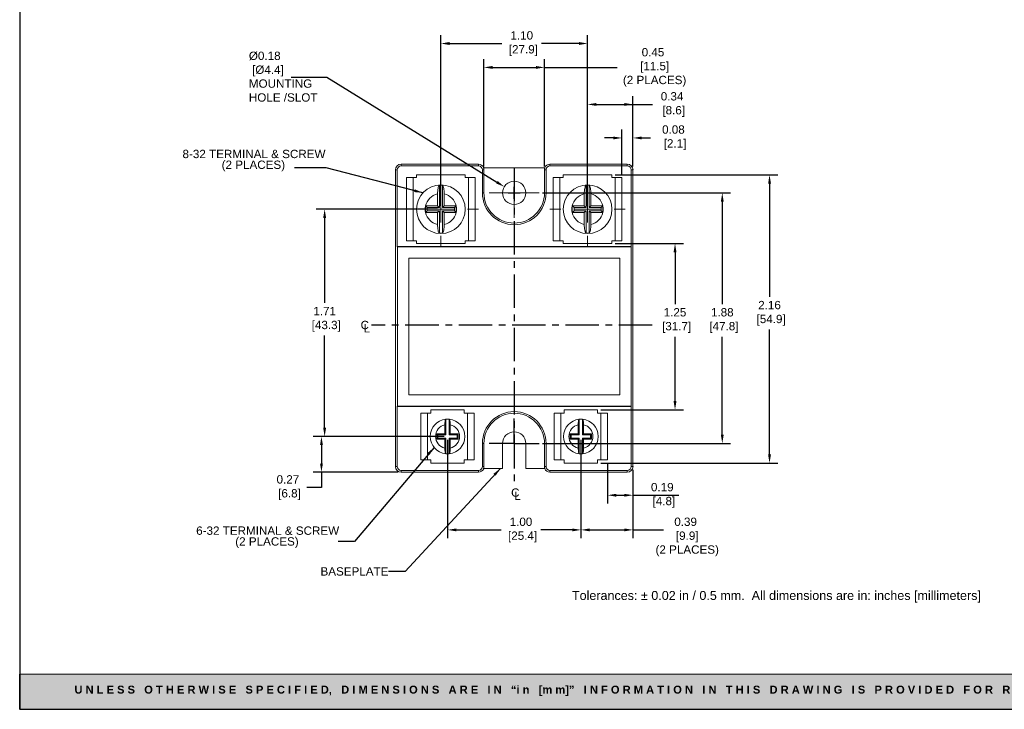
# Model space of a CAD drawing. Header units: inches. Extents: x -0.9 to 21.5, y 0.3 to 17.4.
# Tile 1 of 3: x -0.9 to 13.8, y 0.3 to 10.6. Entities that reach past the tile are written whole.
import ezdxf

# ---------------------------------------------------------------- set-up
doc = ezdxf.new("R2010")
doc.units = ezdxf.units.IN
doc.header["$MEASUREMENT"] = 0
doc.header["$PDSIZE"] = -1
doc.linetypes.add('CENTERX2', pattern=[0.8, 0.5, -0.1, 0.1, -0.1])
doc.layers.add('Layer 1', color=7, linetype='Continuous')
doc.layers.add('LAYER_1', color=179, linetype='Continuous')
doc.styles.get("Standard").update_dxf_attribs({"font": 'arial.ttf'})
doc.dimstyles.get("Standard").update_dxf_attribs({"dimtxt": 0.18, "dimasz": 0.18, "dimexe": 0.18, "dimexo": 0.0625, "dimgap": 0.09, "dimtad": 0, "dimtih": 1, "dimtoh": 1, "dimdec": 4, "dimzin": 0, "dimdsep": 46, "dimtxsty": 'Standard', "dimcen": 0.09, "dimadec": 0, "dimazin": 0, "dimtfac": 1, "dimtdec": 4, "dimtofl": 0, "dimtmove": 0, "dimatfit": 3, "dimfxl": 0, "dimtolj": 1, "dimtzin": 0, "dimarcsym": 0})

# ---------------------------------------------------------------- blocks, each defined once
blk = doc.blocks.new('SW_SYMBOL_MOD_CL')
at = {"color": 0, "char_height": 30.5, "attachment_point": 5}
for s, insert in [('C', (15.7, 23.6)), ('L', (23.6, 11.8))]:
    blk.add_mtext(s, dxfattribs=dict(at, insert=insert))
blk = doc.blocks.new('*D2')
at = {"color": 0, "lineweight": -2}
for p, q in [((6.908, 8.007), (9.728, 8.007)), ((9.603, 7.877), (9.603, 6.338)), ((9.603, 4.377), (9.603, 5.849)), ((6.908, 4.247), (9.728, 4.247))]:
    blk.add_line(p, q, dxfattribs=at)
at = {"color": 0}
for points in [[(9.581, 7.877), (9.624, 7.877), (9.603, 8.007)], [(9.581, 4.377), (9.624, 4.377), (9.603, 4.247)]]:
    blk.add_solid(points, dxfattribs=at)
at = {"layer": 'Defpoints', "color": 0}
for p in [(6.858, 8.007), (9.603, 8.007), (6.858, 4.247)]:
    blk.add_point(p, dxfattribs=at)
at = {"color": 0, "insert": (9.603, 6.278), "char_height": 0.125, "attachment_point": 2}
blk.add_mtext('\\A1;1.88\\P [47.8]', dxfattribs=at)
blk = doc.blocks.new('*D3')
at = {"color": 0, "lineweight": -2}
for p, q in [((7.998, 7.247), (9.019, 7.247)), ((8.894, 7.117), (8.894, 6.338)), ((8.894, 4.882), (8.894, 5.849)), ((7.783, 4.752), (9.019, 4.752))]:
    blk.add_line(p, q, dxfattribs=at)
at = {"color": 0}
for points in [[(8.872, 7.117), (8.916, 7.117), (8.894, 7.247)], [(8.872, 4.882), (8.916, 4.882), (8.894, 4.752)]]:
    blk.add_solid(points, dxfattribs=at)
at = {"layer": 'Defpoints', "color": 0}
for p in [(7.948, 7.247), (7.733, 4.752), (8.894, 4.752)]:
    blk.add_point(p, dxfattribs=at)
at = {"color": 0, "insert": (8.894, 6.278), "char_height": 0.125, "attachment_point": 2}
blk.add_mtext('\\A1;1.25\\P [31.7]', dxfattribs=at)
blk = doc.blocks.new('*D4')
at = {"color": 0, "lineweight": -2}
for p, q in [((7.998, 8.277), (10.436, 8.277)), ((10.311, 8.147), (10.311, 6.446)), ((10.311, 4.082), (10.311, 5.957)), ((7.783, 3.952), (10.436, 3.952))]:
    blk.add_line(p, q, dxfattribs=at)
at = {"color": 0}
for points in [[(10.29, 8.147), (10.333, 8.147), (10.311, 8.277)], [(10.29, 4.082), (10.333, 4.082), (10.311, 3.952)]]:
    blk.add_solid(points, dxfattribs=at)
at = {"layer": 'Defpoints', "color": 0}
for p in [(7.948, 8.277), (7.733, 3.952), (10.311, 3.952)]:
    blk.add_point(p, dxfattribs=at)
at = {"color": 0, "insert": (10.311, 6.386), "char_height": 0.125, "attachment_point": 2}
blk.add_mtext('\\A1;2.16\\P [54.9]', dxfattribs=at)
blk = doc.blocks.new('*D5')
at = {"color": 0, "lineweight": -2}
for p, q in [((5.333, 7.762), (3.515, 7.762)), ((3.64, 7.632), (3.64, 6.356)), ((3.64, 4.482), (3.64, 5.866)), ((5.433, 4.352), (3.515, 4.352))]:
    blk.add_line(p, q, dxfattribs=at)
at = {"color": 0}
for points in [[(3.618, 7.632), (3.662, 7.632), (3.64, 7.762)], [(3.618, 4.482), (3.662, 4.482), (3.64, 4.352)]]:
    blk.add_solid(points, dxfattribs=at)
at = {"layer": 'Defpoints', "color": 0}
for p in [(5.383, 7.762), (3.64, 4.352), (5.483, 4.352)]:
    blk.add_point(p, dxfattribs=at)
at = {"color": 0, "insert": (3.64, 6.296), "char_height": 0.125, "attachment_point": 2}
blk.add_mtext('\\A1;1.71\\P [43.3]', dxfattribs=at)
blk = doc.blocks.new('*D6')
at = {"color": 0, "lineweight": -2}
for p, q in [((5.483, 4.302), (5.483, 2.825)), ((7.483, 4.302), (7.483, 2.825)), ((5.613, 2.95), (6.287, 2.95)), ((7.353, 2.95), (6.881, 2.95))]:
    blk.add_line(p, q, dxfattribs=at)
at = {"color": 0}
for points in [[(5.613, 2.971), (5.613, 2.928), (5.483, 2.95)], [(7.353, 2.971), (7.353, 2.928), (7.483, 2.95)]]:
    blk.add_solid(points, dxfattribs=at)
at = {"layer": 'Defpoints', "color": 0}
for p in [(5.483, 4.352), (7.483, 4.352), (7.483, 2.95)]:
    blk.add_point(p, dxfattribs=at)
at = {"color": 0, "insert": (6.584, 3.134), "char_height": 0.125, "attachment_point": 2}
blk.add_mtext('\\A1;1.00\\P [25.4]', dxfattribs=at)
blk = doc.blocks.new('*D7')
at = {"color": 0, "lineweight": -2}
for p, q in [((7.883, 3.952), (7.883, 3.345)), ((8.264, 3.852), (8.264, 3.345)), ((8.013, 3.47), (8.134, 3.47)), ((8.264, 3.47), (8.951, 3.47))]:
    blk.add_line(p, q, dxfattribs=at)
at = {"color": 0}
for points in [[(8.013, 3.491), (8.013, 3.448), (7.883, 3.47)], [(8.134, 3.491), (8.134, 3.448), (8.264, 3.47)]]:
    blk.add_solid(points, dxfattribs=at)
at = {"layer": 'Defpoints', "color": 0}
for p in [(7.883, 4.002), (8.264, 3.902), (7.883, 3.47)]:
    blk.add_point(p, dxfattribs=at)
at = {"color": 0, "insert": (8.703, 3.654), "char_height": 0.125, "attachment_point": 2}
blk.add_mtext('\\A1;0.19\\P [4.8]', dxfattribs=at)
blk = doc.blocks.new('*D8')
at = {"color": 0, "lineweight": -2}
for p, q in [((5.383, 7.812), (5.383, 10.374)), ((7.583, 7.812), (7.583, 10.374)), ((5.513, 10.249), (6.299, 10.249)), ((7.453, 10.249), (6.893, 10.249))]:
    blk.add_line(p, q, dxfattribs=at)
at = {"color": 0}
for points in [[(5.513, 10.271), (5.513, 10.227), (5.383, 10.249)], [(7.453, 10.271), (7.453, 10.227), (7.583, 10.249)]]:
    blk.add_solid(points, dxfattribs=at)
at = {"layer": 'Defpoints', "color": 0}
for p in [(7.583, 10.249), (5.383, 7.762), (7.583, 7.762)]:
    blk.add_point(p, dxfattribs=at)
at = {"color": 0, "insert": (6.596, 10.433), "char_height": 0.125, "attachment_point": 2}
blk.add_mtext('\\A1;1.10\\P [27.9]', dxfattribs=at)
blk = doc.blocks.new('*D9')
at = {"color": 0, "lineweight": -2}
for p, q in [((8.098, 8.287), (8.098, 8.957)), ((8.264, 8.402), (8.264, 8.957)), ((7.968, 8.832), (7.838, 8.832)), ((8.394, 8.832), (8.524, 8.832))]:
    blk.add_line(p, q, dxfattribs=at)
at = {"color": 0}
for points in [[(7.968, 8.853), (7.968, 8.81), (8.098, 8.832)], [(8.394, 8.853), (8.394, 8.81), (8.264, 8.832)]]:
    blk.add_solid(points, dxfattribs=at)
at = {"layer": 'Defpoints', "color": 0}
for p in [(8.098, 8.832), (8.264, 8.352), (8.098, 8.237)]:
    blk.add_point(p, dxfattribs=at)
at = {"color": 0, "insert": (8.87, 9.021), "char_height": 0.125, "attachment_point": 2}
blk.add_mtext('\\A1;0.08\\P [2.1]', dxfattribs=at)
blk = doc.blocks.new('SW_NOTE_1')
at = {"layer": 'LAYER_1', "color": 0, "char_height": 0.125, "attachment_point": 1}
for s, insert in [('6-32 TERMINAL & SCREW', (-2.128, 0.224)), ('(2 PLACES)', (-1.542, 0.062))]:
    blk.add_mtext(s, dxfattribs=dict(at, insert=insert))
blk = doc.blocks.new('SW_CENTERMARKSYMBOL_0')
at = {"color": 0, "linetype": 'Continuous', "lineweight": 0}
for p, q in [((0, 0.2), (0, 0.375)), ((0, 0), (0, 0.2)), ((-0.2, 0), (-0.375, 0)), ((0, 0), (-0.2, 0)), ((0, 0), (0, -0.2)), ((0, 0), (0.2, 0)), ((0.2, 0), (0.375, 0)), ((0, -0.2), (0, -0.375))]:
    blk.add_line(p, q, dxfattribs=at)
blk = doc.blocks.new('SW_CENTERMARKSYMBOL_1')
at = {"color": 0, "linetype": 'Continuous', "lineweight": 0}
for p, q in [((0, 0.4), (0, 0.565)), ((0, 0), (0, 0.2)), ((-0.4, 0), (-0.565, 0)), ((0, 0), (-0.2, 0)), ((0, 0), (0, -0.2)), ((0, 0), (0.2, 0)), ((0.4, 0), (0.565, 0)), ((0, -0.4), (0, -0.565))]:
    blk.add_line(p, q, dxfattribs=at)
blk = doc.blocks.new('SW_CENTERMARKSYMBOL_2')
at = {"color": 0, "linetype": 'Continuous', "lineweight": 0}
for p, q in [((0, 0.4), (0, 0.565)), ((0, 0), (0, 0.2)), ((-0.4, 0), (-0.565, 0)), ((0, 0), (-0.2, 0)), ((0, 0), (0, -0.2)), ((0, 0), (0.2, 0)), ((0.4, 0), (0.565, 0)), ((0, -0.4), (0, -0.565))]:
    blk.add_line(p, q, dxfattribs=at)
blk = doc.blocks.new('SW_CENTERMARKSYMBOL_3')
at = {"layer": 'LAYER_1', "color": 0}
for p, q in [((0, 0.2), (0, 0.375)), ((0, 0), (0, 0.2)), ((-0.2, 0), (-0.375, 0)), ((0, 0), (-0.2, 0)), ((0, 0), (0, -0.2)), ((0, 0), (0.2, 0)), ((0.2, 0), (0.375, 0)), ((0, -0.2), (0, -0.375))]:
    blk.add_line(p, q, dxfattribs=at)
blk = doc.blocks.new('block 4')
at = {"layer": 'Layer 1', "color": 7, "lineweight": 25}
blk.add_lwpolyline([(0.1875, -8.3125), (10.8125, -8.3125), (10.8125, -0.1875), (0.1875, -0.1875), (0.1875, -8.3125)], dxfattribs=at)
blk = doc.blocks.new('block 3')
at = {"layer": 'Layer 1'}
blk.add_blockref('block 4', (0, 0), dxfattribs=at)
blk = doc.blocks.new('block 18')
at = {"layer": 'Layer 1', "color": 7, "insert": (3.8099, -7.744), "char_height": 0.0708334, "attachment_point": 7}
blk.add_mtext('\\fArial|b0|i0|c0|p34;\\W1;Tolerances: ± 0.02 in / 0.5 mm.  All dimensions are in: inches [millimeters]', dxfattribs=at)

msp = doc.modelspace()

# ---------------------------------------------------------------- hatches: boundary and pattern name
at = {"layer": 'Layer 1'}
h = msp.add_hatch(color=7, dxfattribs=at)
h.dxf.hatch_style = 2
h.paths.add_polyline_path([(21.43, 0.787), (-0.933, 0.787), (-0.933, 0.257), (21.43, 0.257)])

# ---------------------------------------------------------------- linework, layer by layer
for p, q in [((6.029, 8.402), (6.029, 10.015)), ((6.937, 8.402), (6.937, 10.015)), ((6.159, 9.89), (6.807, 9.89)), ((6.937, 9.89), (8.029, 9.89)), ((3.139, 9.744), (3.675, 9.744)), ((3.675, 9.744), (6.224, 8.167)), ((7.583, 7.812), (7.583, 9.46)), ((8.264, 8.402), (8.264, 9.46)), ((7.713, 9.335), (8.134, 9.335)), ((8.019, 9.335), (8.558, 9.335)), ((6.393, 8.007), (6.573, 8.007)), ((6.483, 7.917), (6.483, 8.097)), ((5.433, 4.352), (3.467, 4.352)), ((7.483, 4.302), (7.483, 2.825)), ((3.592, 4.222), (3.592, 3.946)), ((8.264, 3.852), (8.264, 2.825)), ((4.738, 3.816), (3.467, 3.816)), ((3.592, 3.816), (3.592, 3.586)), ((3.592, 3.586), (3.374, 3.586)), ((7.613, 2.95), (8.134, 2.95)), ((8.264, 2.95), (8.721, 2.95))]:
    msp.add_line(p, q)
at = {"color": 7, "linetype": 'Continuous', "lineweight": 15}
for p, q in [((4.788, 8.438), (4.788, 8.411)), ((5.947, 8.438), (4.788, 8.438)), ((5.947, 8.438), (5.947, 8.411)), ((8.178, 8.438), (7.019, 8.438)), ((7.019, 8.438), (7.019, 8.411)), ((8.178, 8.438), (8.178, 8.411)), ((4.702, 8.352), (4.702, 3.902)), ((4.702, 8.352), (4.729, 8.352)), ((4.729, 8.352), (4.729, 7.202)), ((5.947, 8.411), (4.788, 8.411)), ((5.018, 8.237), (5.018, 8.277)), ((5.748, 8.277), (5.018, 8.277)), ((5.748, 8.277), (5.748, 8.237)), ((6.006, 8.007), (6.006, 8.352)), ((6.029, 8.352), (6.006, 8.352)), ((6.024, 8.381), (6.942, 8.381)), ((6.029, 8.007), (6.029, 8.352)), ((6.937, 8.352), (6.96, 8.352)), ((6.937, 8.352), (6.937, 8.007)), ((6.96, 8.352), (6.96, 8.007)), ((8.178, 8.411), (7.019, 8.411)), ((7.218, 8.237), (7.218, 8.277)), ((7.948, 8.277), (7.218, 8.277)), ((7.948, 8.277), (7.948, 8.237)), ((8.237, 7.202), (8.237, 8.352)), ((8.264, 8.352), (8.237, 8.352)), ((8.264, 3.902), (8.264, 8.352)), ((4.868, 7.287), (4.868, 8.237)), ((4.868, 8.237), (4.968, 8.237)), ((4.968, 8.237), (4.968, 7.287)), ((4.968, 8.237), (5.018, 8.237)), ((5.36, 8.123), (5.36, 7.786)), ((5.406, 7.786), (5.406, 8.123)), ((5.748, 8.237), (5.798, 8.237)), ((5.798, 7.287), (5.798, 8.237)), ((5.798, 8.237), (5.898, 8.237)), ((5.898, 8.237), (5.898, 7.287)), ((7.068, 7.287), (7.068, 8.237)), ((7.068, 8.237), (7.168, 8.237)), ((7.168, 8.237), (7.168, 7.287)), ((7.168, 8.237), (7.218, 8.237)), ((7.56, 8.123), (7.56, 7.786)), ((7.606, 7.786), (7.606, 8.123)), ((7.948, 8.237), (7.998, 8.237)), ((7.998, 7.287), (7.998, 8.237)), ((7.998, 8.237), (8.098, 8.237)), ((8.098, 8.237), (8.098, 7.287)), ((5.333, 7.992), (5.333, 7.812)), ((5.433, 7.812), (5.433, 7.992)), ((6.029, 8.007), (6.006, 8.007)), ((6.937, 8.007), (6.96, 8.007)), ((7.533, 7.992), (7.533, 7.812)), ((7.633, 7.812), (7.633, 7.992)), ((5.153, 7.812), (5.153, 7.811)), ((5.18, 7.786), (5.153, 7.812)), ((5.333, 7.812), (5.153, 7.812)), ((5.153, 7.811), (5.153, 7.714)), ((5.18, 7.739), (5.153, 7.712)), ((5.153, 7.712), (5.153, 7.712)), ((5.153, 7.712), (5.333, 7.712)), ((5.18, 7.786), (5.18, 7.739)), ((5.36, 7.786), (5.18, 7.786)), ((5.18, 7.739), (5.36, 7.739)), ((5.36, 7.786), (5.333, 7.812)), ((5.36, 7.739), (5.333, 7.712)), ((5.333, 7.712), (5.333, 7.533)), ((5.36, 7.739), (5.36, 7.402)), ((5.406, 7.786), (5.433, 7.812)), ((5.586, 7.786), (5.406, 7.786)), ((5.406, 7.402), (5.406, 7.739)), ((5.406, 7.739), (5.433, 7.712)), ((5.406, 7.739), (5.586, 7.739)), ((5.613, 7.812), (5.433, 7.812)), ((5.433, 7.533), (5.433, 7.712)), ((5.433, 7.712), (5.613, 7.712)), ((5.586, 7.786), (5.613, 7.812)), ((5.586, 7.739), (5.586, 7.786)), ((5.586, 7.739), (5.613, 7.712)), ((5.613, 7.812), (5.613, 7.812)), ((5.613, 7.714), (5.613, 7.811)), ((5.613, 7.712), (5.613, 7.714)), ((7.353, 7.812), (7.353, 7.811)), ((7.38, 7.786), (7.353, 7.812)), ((7.533, 7.812), (7.353, 7.812)), ((7.353, 7.811), (7.353, 7.714)), ((7.38, 7.739), (7.353, 7.712)), ((7.353, 7.712), (7.353, 7.712)), ((7.353, 7.712), (7.533, 7.712)), ((7.38, 7.786), (7.38, 7.739)), ((7.56, 7.786), (7.38, 7.786)), ((7.38, 7.739), (7.56, 7.739)), ((7.56, 7.786), (7.533, 7.812)), ((7.56, 7.739), (7.533, 7.712)), ((7.533, 7.712), (7.533, 7.533)), ((7.56, 7.739), (7.56, 7.402)), ((7.606, 7.786), (7.633, 7.812)), ((7.786, 7.786), (7.606, 7.786)), ((7.606, 7.402), (7.606, 7.739)), ((7.606, 7.739), (7.633, 7.712)), ((7.606, 7.739), (7.786, 7.739)), ((7.813, 7.812), (7.633, 7.812)), ((7.633, 7.533), (7.633, 7.712)), ((7.633, 7.712), (7.813, 7.712)), ((7.786, 7.786), (7.813, 7.812)), ((7.786, 7.739), (7.786, 7.786)), ((7.786, 7.739), (7.813, 7.712)), ((7.813, 7.812), (7.813, 7.812)), ((7.813, 7.714), (7.813, 7.811)), ((7.813, 7.712), (7.813, 7.714)), ((4.968, 7.287), (4.868, 7.287)), ((5.018, 7.287), (4.968, 7.287)), ((5.018, 7.247), (5.018, 7.287)), ((5.018, 7.247), (5.748, 7.247)), ((5.748, 7.287), (5.748, 7.247)), ((5.798, 7.287), (5.748, 7.287)), ((5.898, 7.287), (5.798, 7.287)), ((7.168, 7.287), (7.068, 7.287)), ((7.218, 7.287), (7.168, 7.287)), ((7.218, 7.247), (7.218, 7.287)), ((7.218, 7.247), (7.948, 7.247)), ((7.948, 7.287), (7.948, 7.247)), ((7.998, 7.287), (7.948, 7.287)), ((8.098, 7.287), (7.998, 7.287)), ((4.732, 7.2), (4.729, 7.202)), ((8.237, 7.202), (4.729, 7.202)), ((4.732, 7.2), (4.732, 4.805)), ((8.235, 7.2), (4.732, 7.2)), ((8.235, 7.2), (8.237, 7.202)), ((8.235, 4.805), (8.235, 7.2)), ((8.065, 7.03), (4.902, 7.03)), ((4.902, 7.03), (4.902, 4.975)), ((8.065, 4.975), (8.065, 7.03)), ((4.902, 4.975), (8.065, 4.975)), ((4.732, 4.805), (4.729, 4.802)), ((4.729, 4.802), (4.729, 3.902)), ((4.729, 4.802), (8.237, 4.802)), ((4.732, 4.805), (8.235, 4.805)), ((5.233, 4.702), (5.233, 4.752)), ((5.733, 4.752), (5.233, 4.752)), ((5.733, 4.752), (5.733, 4.702)), ((7.733, 4.752), (7.233, 4.752)), ((7.233, 4.702), (7.233, 4.752)), ((7.733, 4.752), (7.733, 4.702)), ((8.235, 4.805), (8.237, 4.802)), ((8.237, 3.902), (8.237, 4.802)), ((5.083, 4.002), (5.083, 4.702)), ((5.083, 4.702), (5.183, 4.702)), ((5.183, 4.702), (5.183, 4.002)), ((5.183, 4.702), (5.233, 4.702)), ((5.457, 4.611), (5.457, 4.378)), ((5.509, 4.378), (5.509, 4.611)), ((5.733, 4.702), (5.783, 4.702)), ((5.783, 4.002), (5.783, 4.702)), ((5.783, 4.702), (5.883, 4.702)), ((5.883, 4.702), (5.883, 4.002)), ((7.083, 4.002), (7.083, 4.702)), ((7.083, 4.702), (7.183, 4.702)), ((7.183, 4.702), (7.183, 4.002)), ((7.183, 4.702), (7.233, 4.702)), ((7.457, 4.611), (7.457, 4.378)), ((7.509, 4.378), (7.509, 4.611)), ((7.733, 4.702), (7.783, 4.702)), ((7.783, 4.002), (7.783, 4.702)), ((7.783, 4.702), (7.883, 4.702)), ((7.883, 4.702), (7.883, 4.002)), ((5.443, 4.528), (5.443, 4.392)), ((5.523, 4.392), (5.523, 4.528)), ((7.443, 4.528), (7.443, 4.392)), ((7.523, 4.392), (7.523, 4.528)), ((5.443, 4.392), (5.323, 4.392)), ((5.323, 4.392), (5.323, 4.312)), ((5.337, 4.378), (5.323, 4.392)), ((5.337, 4.326), (5.323, 4.312)), ((5.323, 4.312), (5.443, 4.312)), ((5.457, 4.378), (5.337, 4.378)), ((5.337, 4.378), (5.337, 4.326)), ((5.337, 4.326), (5.457, 4.326)), ((5.457, 4.378), (5.443, 4.392)), ((5.457, 4.326), (5.443, 4.312)), ((5.443, 4.312), (5.443, 4.177)), ((5.457, 4.326), (5.457, 4.094)), ((5.509, 4.378), (5.523, 4.392)), ((5.629, 4.378), (5.509, 4.378)), ((5.509, 4.094), (5.509, 4.326)), ((5.509, 4.326), (5.523, 4.312)), ((5.509, 4.326), (5.629, 4.326)), ((5.643, 4.392), (5.523, 4.392)), ((5.523, 4.177), (5.523, 4.312)), ((5.523, 4.312), (5.643, 4.312)), ((5.629, 4.378), (5.643, 4.392)), ((5.629, 4.326), (5.629, 4.378)), ((5.629, 4.326), (5.643, 4.312)), ((5.643, 4.312), (5.643, 4.392)), ((7.443, 4.392), (7.323, 4.392)), ((7.323, 4.392), (7.323, 4.312)), ((7.337, 4.378), (7.323, 4.392)), ((7.337, 4.326), (7.323, 4.312)), ((7.323, 4.312), (7.443, 4.312)), ((7.457, 4.378), (7.337, 4.378)), ((7.337, 4.378), (7.337, 4.326)), ((7.337, 4.326), (7.457, 4.326)), ((7.457, 4.378), (7.443, 4.392)), ((7.457, 4.326), (7.443, 4.312)), ((7.443, 4.312), (7.443, 4.177)), ((7.457, 4.326), (7.457, 4.094)), ((7.509, 4.378), (7.523, 4.392)), ((7.629, 4.378), (7.509, 4.378)), ((7.509, 4.094), (7.509, 4.326)), ((7.509, 4.326), (7.523, 4.312)), ((7.509, 4.326), (7.629, 4.326)), ((7.643, 4.392), (7.523, 4.392)), ((7.523, 4.177), (7.523, 4.312)), ((7.523, 4.312), (7.643, 4.312)), ((7.629, 4.378), (7.643, 4.392)), ((7.629, 4.326), (7.629, 4.378)), ((7.629, 4.326), (7.643, 4.312)), ((7.643, 4.312), (7.643, 4.392)), ((6.006, 3.902), (6.006, 4.247)), ((6.029, 4.247), (6.006, 4.247)), ((6.029, 3.902), (6.029, 4.247)), ((6.308, 4.247), (6.308, 3.872)), ((6.658, 3.872), (6.658, 4.247)), ((6.937, 4.247), (6.96, 4.247)), ((6.937, 4.247), (6.937, 3.902)), ((6.96, 4.247), (6.96, 3.902)), ((5.183, 4.002), (5.083, 4.002)), ((5.233, 4.002), (5.183, 4.002)), ((5.233, 3.952), (5.233, 4.002)), ((5.783, 4.002), (5.733, 4.002)), ((5.733, 4.002), (5.733, 3.952)), ((5.883, 4.002), (5.783, 4.002)), ((7.183, 4.002), (7.083, 4.002)), ((7.233, 4.002), (7.183, 4.002)), ((7.233, 3.952), (7.233, 4.002)), ((7.783, 4.002), (7.733, 4.002)), ((7.733, 4.002), (7.733, 3.952)), ((7.883, 4.002), (7.783, 4.002)), ((4.702, 3.902), (4.729, 3.902)), ((4.788, 3.842), (5.947, 3.842)), ((4.788, 3.816), (4.788, 3.842)), ((5.233, 3.952), (5.733, 3.952)), ((5.947, 3.816), (5.947, 3.842)), ((6.029, 3.902), (6.006, 3.902)), ((6.308, 3.872), (6.024, 3.872)), ((6.942, 3.872), (6.658, 3.872)), ((6.937, 3.902), (6.96, 3.902)), ((7.019, 3.842), (8.178, 3.842)), ((7.019, 3.816), (7.019, 3.842)), ((7.233, 3.952), (7.733, 3.952)), ((8.178, 3.816), (8.178, 3.842)), ((8.264, 3.902), (8.237, 3.902)), ((4.788, 3.816), (5.947, 3.816)), ((7.019, 3.816), (8.178, 3.816))]:
    msp.add_line(p, q, dxfattribs=at)
at = {"linetype": 'CENTERX2'}
for p, q in [((6.483, 8.381), (6.483, 3.613)), ((8.55, 6.022), (4.343, 6.022))]:
    msp.add_line(p, q, dxfattribs=at)
at = {"color": 7, "linetype": 'Continuous', "lineweight": 15}
for centre, radius in [((5.383, 7.762), 0.365), ((6.483, 8.007), 0.175), ((7.583, 7.762), 0.365)]:
    msp.add_circle(centre, radius, dxfattribs=at)
for centre, radius, start, end in [((4.788, 8.352), 0.0861, 90, 180), ((5.947, 8.352), 0.0861, 23.992, 90), ((7.019, 8.352), 0.0861, 90, 156.008), ((8.178, 8.352), 0.0861, 360, 90), ((4.788, 8.352), 0.0593, 90, 180), ((5.947, 8.352), 0.0593, 0, 90), ((5.947, 8.352), 0.0823, 20.818, 22.3145), ((5.947, 8.352), 0.0823, 0, 20.818), ((7.019, 8.352), 0.0823, 159.182, 180), ((7.019, 8.352), 0.0823, 157.6855, 159.182), ((7.019, 8.352), 0.0593, 90, 180), ((8.178, 8.352), 0.0593, 360, 90), ((5.383, 7.762), 0.361, 86.3195, 93.6805), ((7.583, 7.762), 0.361, 86.3195, 93.6805), ((5.383, 7.762), 0.235, 102.2845, 167.7155), ((5.383, 7.762), 0.235, 12.2845, 77.7155), ((6.483, 8.007), 0.477, 180, 0), ((6.483, 8.007), 0.454, 180, 0), ((7.583, 7.762), 0.235, 102.2845, 167.7155), ((7.583, 7.762), 0.235, 12.2845, 77.7155), ((5.383, 7.762), 0.235, 168.1597, 191.8403), ((5.383, 7.762), 0.235, 192.2845, 257.7155), ((5.383, 7.762), 0.235, 282.2845, 347.7155), ((5.383, 7.762), 0.235, 348.1597, 11.8403), ((7.583, 7.762), 0.235, 168.1597, 191.8403), ((7.583, 7.762), 0.235, 192.2845, 257.7155), ((7.583, 7.762), 0.235, 282.2845, 347.7155), ((7.583, 7.762), 0.235, 348.1597, 11.8403), ((5.383, 7.762), 0.361, 266.3195, 273.6805), ((7.583, 7.762), 0.361, 266.3195, 273.6805), ((5.483, 4.352), 0.26, 95.7157, 264.2843), ((5.483, 4.352), 0.26, 84.2843, 95.7157), ((5.483, 4.352), 0.26, 275.7157, 84.2843), ((6.483, 4.247), 0.477, 0, 180), ((6.483, 4.247), 0.454, 0, 180), ((7.483, 4.352), 0.26, 95.7157, 264.2843), ((7.483, 4.352), 0.26, 84.2843, 95.7157), ((7.483, 4.352), 0.26, 275.7157, 84.2843), ((5.483, 4.352), 0.18, 102.8396, 257.1604), ((5.483, 4.352), 0.18, 282.8396, 77.1604), ((7.483, 4.352), 0.18, 102.8396, 257.1604), ((7.483, 4.352), 0.18, 282.8396, 77.1604), ((6.483, 4.247), 0.175, 0, 180), ((5.483, 4.352), 0.26, 264.2843, 275.7157), ((7.483, 4.352), 0.26, 264.2843, 275.7157), ((4.788, 3.902), 0.0861, 180, 270), ((4.788, 3.902), 0.0593, 180, 270), ((5.947, 3.902), 0.0593, 270, 0), ((5.947, 3.902), 0.0861, 270, 336.008), ((5.947, 3.902), 0.0823, 337.6855, 339.182), ((5.947, 3.902), 0.0823, 339.182, 0), ((7.019, 3.902), 0.0823, 180, 200.818), ((7.019, 3.902), 0.0861, 203.992, 270), ((7.019, 3.902), 0.0823, 200.818, 202.3145), ((7.019, 3.902), 0.0593, 180, 270), ((8.178, 3.902), 0.0593, 270, 0), ((8.178, 3.902), 0.0861, 270, 0)]:
    msp.add_arc(centre, radius, start, end, dxfattribs=at)
for points, knots in [([(6.026, 8.387), (6.025, 8.386), (6.024, 8.385), (6.024, 8.384), (6.024, 8.384), (6.023, 8.383), (6.023, 8.383)], [0.0000002, 0.0000002, 0.0000002, 0.0000002, 0.002148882, 0.002148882, 0.002148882, 0.002718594, 0.002718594, 0.002718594, 0.002718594]), ([(6.943, 8.383), (6.942, 8.384), (6.942, 8.385), (6.941, 8.386), (6.941, 8.386), (6.941, 8.386), (6.94, 8.387)], [0.0000002, 0.0000002, 0.0000002, 0.0000002, 0.002055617, 0.002055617, 0.002055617, 0.002718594, 0.002718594, 0.002718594, 0.002718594]), ([(5.36, 8.123), (5.356, 8.119), (5.352, 8.114), (5.346, 8.097), (5.343, 8.087), (5.338, 8.063), (5.336, 8.05), (5.334, 8.022), (5.333, 8.007), (5.333, 7.992)], [0, 0, 0, 0, 0.25, 0.25, 0.5, 0.5, 0.75, 0.75, 1, 1, 1, 1]), ([(5.433, 7.992), (5.433, 8.007), (5.432, 8.022), (5.43, 8.05), (5.428, 8.064), (5.423, 8.087), (5.42, 8.097), (5.414, 8.114), (5.41, 8.119), (5.406, 8.123)], [0, 0, 0, 0, 0.25, 0.25, 0.5, 0.5, 0.75, 0.75, 1, 1, 1, 1]), ([(7.56, 8.123), (7.556, 8.119), (7.552, 8.114), (7.546, 8.097), (7.543, 8.087), (7.538, 8.063), (7.536, 8.05), (7.534, 8.022), (7.533, 8.007), (7.533, 7.992)], [0, 0, 0, 0, 0.25, 0.25, 0.5, 0.5, 0.75, 0.75, 1, 1, 1, 1]), ([(7.633, 7.992), (7.633, 8.007), (7.632, 8.022), (7.63, 8.05), (7.628, 8.064), (7.623, 8.087), (7.62, 8.097), (7.614, 8.114), (7.61, 8.119), (7.606, 8.123)], [0, 0, 0, 0, 0.25, 0.25, 0.5, 0.5, 0.75, 0.75, 1, 1, 1, 1]), ([(5.333, 7.533), (5.333, 7.518), (5.334, 7.503), (5.336, 7.474), (5.338, 7.461), (5.343, 7.438), (5.346, 7.427), (5.352, 7.411), (5.356, 7.405), (5.36, 7.402)], [0, 0, 0, 0, 0.25, 0.25, 0.5, 0.5, 0.75, 0.75, 1, 1, 1, 1]), ([(5.406, 7.402), (5.41, 7.405), (5.414, 7.411), (5.42, 7.427), (5.423, 7.438), (5.428, 7.461), (5.43, 7.474), (5.432, 7.503), (5.433, 7.518), (5.433, 7.533)], [0, 0, 0, 0, 0.25, 0.25, 0.5, 0.5, 0.75, 0.75, 1, 1, 1, 1]), ([(7.533, 7.533), (7.533, 7.518), (7.534, 7.503), (7.536, 7.474), (7.538, 7.461), (7.543, 7.438), (7.546, 7.427), (7.552, 7.411), (7.556, 7.405), (7.56, 7.402)], [0, 0, 0, 0, 0.25, 0.25, 0.5, 0.5, 0.75, 0.75, 1, 1, 1, 1]), ([(7.606, 7.402), (7.61, 7.405), (7.614, 7.411), (7.62, 7.427), (7.623, 7.438), (7.628, 7.461), (7.63, 7.474), (7.632, 7.503), (7.633, 7.518), (7.633, 7.533)], [0, 0, 0, 0, 0.25, 0.25, 0.5, 0.5, 0.75, 0.75, 1, 1, 1, 1]), ([(5.457, 4.611), (5.455, 4.611), (5.453, 4.609), (5.45, 4.6), (5.448, 4.594), (5.446, 4.578), (5.445, 4.569), (5.443, 4.549), (5.443, 4.539), (5.443, 4.528)], [0, 0, 0, 0, 0.25, 0.25, 0.5, 0.5, 0.75, 0.75, 1, 1, 1, 1]), ([(5.523, 4.528), (5.523, 4.549), (5.522, 4.571), (5.516, 4.601), (5.513, 4.611), (5.509, 4.611)], [0, 0, 0, 0, 0.5, 0.5, 1, 1, 1, 1]), ([(7.457, 4.611), (7.455, 4.611), (7.453, 4.609), (7.45, 4.6), (7.448, 4.594), (7.446, 4.578), (7.445, 4.569), (7.443, 4.549), (7.443, 4.539), (7.443, 4.528)], [0, 0, 0, 0, 0.25, 0.25, 0.5, 0.5, 0.75, 0.75, 1, 1, 1, 1]), ([(7.523, 4.528), (7.523, 4.549), (7.522, 4.571), (7.516, 4.601), (7.513, 4.611), (7.509, 4.611)], [0, 0, 0, 0, 0.5, 0.5, 1, 1, 1, 1]), ([(5.443, 4.177), (5.443, 4.155), (5.445, 4.134), (5.45, 4.103), (5.453, 4.094), (5.457, 4.094)], [0, 0, 0, 0, 0.5, 0.5, 1, 1, 1, 1]), ([(5.509, 4.094), (5.511, 4.094), (5.513, 4.096), (5.516, 4.105), (5.518, 4.111), (5.52, 4.126), (5.521, 4.136), (5.523, 4.155), (5.523, 4.166), (5.523, 4.177)], [0, 0, 0, 0, 0.25, 0.25, 0.5, 0.5, 0.75, 0.75, 1, 1, 1, 1]), ([(7.443, 4.177), (7.443, 4.155), (7.445, 4.134), (7.45, 4.103), (7.453, 4.094), (7.457, 4.094)], [0, 0, 0, 0, 0.5, 0.5, 1, 1, 1, 1]), ([(7.509, 4.094), (7.511, 4.094), (7.513, 4.096), (7.516, 4.105), (7.518, 4.111), (7.52, 4.126), (7.521, 4.136), (7.523, 4.155), (7.523, 4.166), (7.523, 4.177)], [0, 0, 0, 0, 0.25, 0.25, 0.5, 0.5, 0.75, 0.75, 1, 1, 1, 1]), ([(6.023, 3.87), (6.024, 3.87), (6.024, 3.869), (6.025, 3.868), (6.025, 3.867), (6.025, 3.867), (6.026, 3.867)], [0.0000002, 0.0000002, 0.0000002, 0.0000002, 0.002055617, 0.002055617, 0.002055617, 0.002718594, 0.002718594, 0.002718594, 0.002718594]), ([(6.94, 3.867), (6.941, 3.868), (6.942, 3.869), (6.942, 3.87), (6.943, 3.87), (6.943, 3.87), (6.943, 3.87)], [0.0000002, 0.0000002, 0.0000002, 0.0000002, 0.002148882, 0.002148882, 0.002148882, 0.002718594, 0.002718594, 0.002718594, 0.002718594])]:
    msp.add_open_spline(points, degree=3, knots=knots, dxfattribs=at)
for points in [[(5.153, 7.812), (5.153, 7.812), (5.153, 7.812), (5.153, 7.812)], [(5.153, 7.714), (5.153, 7.714), (5.153, 7.713), (5.153, 7.712)], [(5.613, 7.811), (5.613, 7.811), (5.613, 7.812), (5.613, 7.812)], [(5.613, 7.712), (5.613, 7.712), (5.613, 7.712), (5.613, 7.712)], [(7.353, 7.812), (7.353, 7.812), (7.353, 7.812), (7.353, 7.812)], [(7.353, 7.714), (7.353, 7.714), (7.353, 7.713), (7.353, 7.712)], [(7.813, 7.811), (7.813, 7.811), (7.813, 7.812), (7.813, 7.812)], [(7.813, 7.712), (7.813, 7.712), (7.813, 7.712), (7.813, 7.712)]]:
    msp.add_open_spline(points, degree=3, dxfattribs=at)
for points in [[(6.159, 9.912), (6.159, 9.868), (6.029, 9.89)], [(6.807, 9.912), (6.807, 9.868), (6.937, 9.89)], [(7.713, 9.356), (7.713, 9.313), (7.583, 9.335)], [(8.134, 9.356), (8.134, 9.313), (8.264, 9.335)], [(6.235, 8.186), (6.212, 8.149), (6.334, 8.099)], [(3.571, 4.222), (3.614, 4.222), (3.592, 4.352)], [(3.571, 3.946), (3.614, 3.946), (3.592, 3.816)], [(7.613, 2.971), (7.613, 2.928), (7.483, 2.95)], [(8.134, 2.971), (8.134, 2.928), (8.264, 2.95)]]:
    msp.add_solid(points)
at = {"layer": 'Layer 1', "lineweight": 0}
msp.add_lwpolyline([(21.43, 0.787), (-0.933, 0.787), (-0.933, 0.257), (21.43, 0.257), (21.43, 0.787)], dxfattribs=at)

# ---------------------------------------------------------------- block references
at = {"color": 7, "linetype": 'Continuous', "lineweight": 0}
for name, p in [('SW_CENTERMARKSYMBOL_1', (5.383, 7.762)), ('SW_CENTERMARKSYMBOL_0', (6.483, 8.007)), ('SW_CENTERMARKSYMBOL_2', (7.583, 7.762))]:
    msp.add_blockref(name, p, dxfattribs=at)
at = {"xscale": 0.004092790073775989, "yscale": 0.004092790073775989, "zscale": 0.004092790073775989}
for p in [(4.178, 5.927), (6.435, 3.412)]:
    msp.add_blockref('SW_SYMBOL_MOD_CL', p, dxfattribs=at)
for name, p in [('SW_CENTERMARKSYMBOL_3', (6.483, 4.247)), ('SW_NOTE_1', (3.842, 2.777))]:
    msp.add_blockref(name, p)
at = {"layer": 'Layer 1'}
for name, p, xscale, yscale, zscale in [('block 3', (-1.327, 17.753), 2.104718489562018, 2.104718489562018, 2.104718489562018), ('block 18', (0.109, 16.573), 1.900204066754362, 1.900204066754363, 1.900204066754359)]:
    msp.add_blockref(name, p, dxfattribs=dict(at, xscale=xscale, yscale=yscale, zscale=zscale))

# ---------------------------------------------------------------- texts
at = {"char_height": 0.125}
for s, insert, attachment_point in [('\\A1;Ø0.18\\P [Ø4.4]\\PMOUNTING\\PHOLE /SLOT', (2.504, 10.127), 1), ('\\A1;0.45\\P [11.5]\\P (2 PLACES) ', (8.564, 10.181), 2), ('\\A1;0.34\\P [8.6]', (8.85, 9.519), 2), ('\\A1;0.27\\P [6.8]', (3.089, 3.77), 2), ('\\A1;0.39\\P [9.9]\\P (2 PLACES)', (9.053, 3.134), 2), ('BASEPLATE', (3.578, 2.389), 1)]:
    msp.add_mtext(s, dxfattribs=dict(at, insert=insert, attachment_point=attachment_point))
at = {"layer": 'Layer 1', "color": 18, "insert": (-0.111, 0.457), "char_height": 0.119267, "attachment_point": 7}
msp.add_mtext('\\fArial|b1|i0|c0|p34;\\W1;U N L E S S   O T H E R W I S E   S P E C I F I E D,   D I M E N S I O N S   A R E   I N   “i n   [m m]”   I N F O R M A T I O N   I N   T H I S   D R A W I N G   I S   P R O V I D E D   F O R   R E F E R E N C E   O N L Y   A N D   I S   S U B J E C T   T O   C H A N G E.', dxfattribs=at)
at = {"layer": 'LAYER_1', "color": 0, "char_height": 0.125, "attachment_point": 1}
for s, insert in [('8-32 TERMINAL & SCREW', (1.509, 8.654)), ('(2 PLACES)', (2.096, 8.492))]:
    msp.add_mtext(s, dxfattribs=dict(at, insert=insert))

# ---------------------------------------------------------------- dimensions: what is measured, and where the dimension line sits
for base, p1, p2, angle, override, picture, middle in [((7.583, 10.249), (5.383, 7.762), (7.583, 7.762), 0, {"dimtxt": 0.125, "dimasz": 0.13, "dimexe": 0.125, "dimexo": 0.05, "dimgap": 0.06, "dimtad": 1, "dimdec": 2, "dimlfac": 0.5, "dimpost": '\\X', "dimadec": 2, "dimtdec": 2, "dimtix": 1, "dimtmove": 2}, '*D8', (6.596, 10.249)), ((8.098, 8.832), (8.264, 8.352), (8.098, 8.237), 0, {"dimtxt": 0.125, "dimasz": 0.13, "dimexe": 0.125, "dimexo": 0.05, "dimgap": 0.06, "dimtad": 1, "dimdec": 2, "dimlfac": 0.5, "dimpost": '\\X', "dimadec": 2, "dimtdec": 2, "dimtix": 1, "dimtmove": 2}, '*D9', (8.87, 8.836)), ((10.311, 3.952), (7.948, 8.277), (7.733, 3.952), 90, {"dimtxt": 0.125, "dimasz": 0.13, "dimexe": 0.125, "dimexo": 0.05, "dimgap": 0.06, "dimtad": 1, "dimdec": 2, "dimlfac": 0.5, "dimpost": '\\X', "dimadec": 2, "dimtdec": 2, "dimtix": 1, "dimtmove": 2}, '*D4', (10.311, 6.201)), ((9.603, 8.007), (6.858, 4.247), (6.858, 8.007), 90, {"dimtxt": 0.125, "dimasz": 0.13, "dimexe": 0.125, "dimexo": 0.05, "dimgap": 0.06, "dimtad": 1, "dimdec": 2, "dimlfac": 0.5, "dimpost": '\\X', "dimadec": 2, "dimtdec": 2, "dimtix": 1, "dimtmove": 2}, '*D2', (9.603, 6.093)), ((3.64009236, 4.352342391), (5.383027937, 7.762342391), (5.483027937, 4.352342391), 90, {"dimtxt": 0.125, "dimasz": 0.13, "dimexe": 0.125, "dimexo": 0.05, "dimgap": 0.06, "dimtad": 1, "dimdec": 2, "dimlfac": 0.5, "dimpost": '\\X', "dimadec": 2, "dimtdec": 2, "dimtix": 1, "dimtmove": 0}, '*D5', (3.64009236, 6.111022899)), ((8.894, 4.752), (7.948, 7.247), (7.733, 4.752), 90, {"dimtxt": 0.125, "dimasz": 0.13, "dimexe": 0.125, "dimexo": 0.05, "dimgap": 0.06, "dimtad": 1, "dimdec": 2, "dimlfac": 0.5, "dimpost": '\\X', "dimadec": 2, "dimtdec": 2, "dimtix": 1, "dimtmove": 2}, '*D3', (8.894, 6.093)), ((7.483, 2.95), (5.483, 4.352), (7.483, 4.352), 0, {"dimtxt": 0.125, "dimasz": 0.13, "dimexe": 0.125, "dimexo": 0.05, "dimgap": 0.06, "dimtad": 1, "dimdec": 2, "dimlfac": 0.5, "dimpost": '\\X', "dimadec": 2, "dimtdec": 2, "dimtix": 1, "dimtmove": 2}, '*D6', (6.584, 2.95)), ((7.883, 3.47), (8.264, 3.902), (7.883, 4.002), 0, {"dimtxt": 0.125, "dimasz": 0.13, "dimexe": 0.125, "dimexo": 0.05, "dimgap": 0.06, "dimtad": 1, "dimdec": 2, "dimlfac": 0.5, "dimpost": '\\X', "dimadec": 2, "dimtdec": 2, "dimtix": 1, "dimtmove": 0}, '*D7', (8.703, 3.47))]:
    dim = msp.add_linear_dim(base=base, p1=p1, p2=p2, angle=angle, dimstyle='Standard', override=override)
    dim.commit()
    dim.dimension.update_dxf_attribs({"geometry": picture, "text_midpoint": middle, "dimtype": 160})

# ---------------------------------------------------------------- leaders
for points in [[(5.113, 8.008), (3.665, 8.383), (3.188, 8.383)], [(5.281, 4.188), (4.088, 2.777), (3.842, 2.777)], [(6.276, 3.872), (4.846, 2.327), (4.6, 2.327)]]:
    msp.add_leader(points, dimstyle='Standard', override={"dimtxt": 0.125, "dimasz": 0.13, "dimexe": 0.125, "dimexo": 0.05, "dimgap": 0.06, "dimtad": 1, "dimdec": 2, "dimlfac": 0.5, "dimpost": '\\X', "dimadec": 2, "dimtdec": 2, "dimtix": 1, "dimtmove": 2})

doc.saveas('drawing.dxf')
